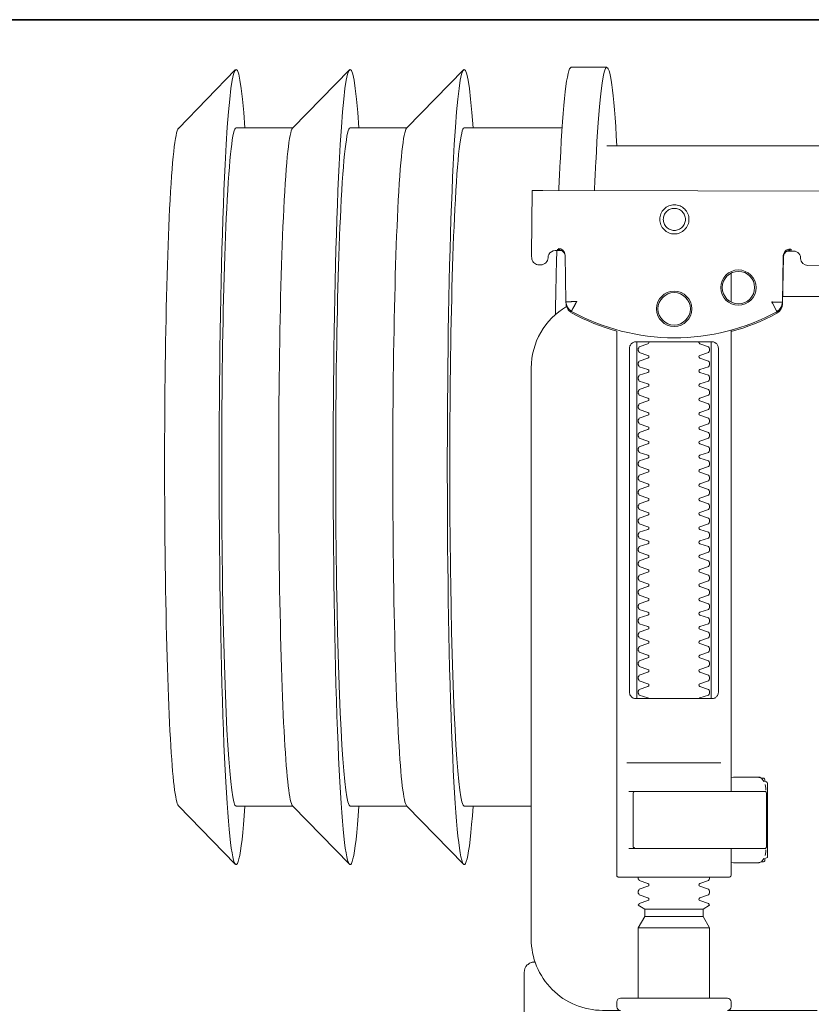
# Model space of a CAD drawing. Header units: millimetres. Extents: x -1893473 to 942156, y -568027 to 942944.
# Tile 147 of 256: x 151245 to 151356, y -496662 to -496524. Entities that reach past the tile are written whole.
import ezdxf
from ezdxf.enums import TextEntityAlignment as Align

# ---------------------------------------------------------------- set-up
doc = ezdxf.new("R2010")
doc.units = ezdxf.units.MM
doc.header["$LTSCALE"] = 0.2
doc.layers.get('0').update_dxf_attribs({"lineweight": 0})
for name, color, linetype, lineweight in [('!! 0_Opis_pom', 9, 'Continuous', 13), ('!! 1_OPIS POM NOWE', 140, 'Continuous', 5), ('!! 2  nowe sciany - remont', 2, 'Continuous', 35), ('P-Opis nadproża', 150, 'Continuous', 9)]:
    doc.layers.add(name, color=color, linetype=linetype, lineweight=lineweight)
doc.layers.add('!!_@ wypos sanit nd', color=7, linetype='Continuous', lineweight=0, plot=False)
doc.styles.add('ARIAL', font='tahoma.ttf')

# ---------------------------------------------------------------- blocks, each defined once
blk = doc.blocks.new('A$C4ebe9e89')
for points in [[(-0.24944, 0.17326), (-0.24147, 0.18145)], [(-0.24136, 0.17331), (-0.23341, 0.17331), (-0.22548, 0.18145)], [(-0.22538, 0.17331), (-0.21743, 0.17331), (-0.2095, 0.18145)], [(-0.18941, 0.18181), (-0.19441, 0.18181)], [(-0.19567, 0.17331), (-0.20939, 0.17331)], [(-0.18941, 0.17081), (-0.04454, 0.17081), (-0.04035, 0.17071), (-0.03616, 0.17042), (-0.032, 0.16993), (-0.02786, 0.16925), (-0.02376, 0.16837), (-0.0197, 0.16731), (-0.0157, 0.16606), (-0.01176, 0.16462), (-0.00789, 0.163), (-0.0041, 0.1612), (-0.0004, 0.15923), (0.0032, 0.15708), (0.00671, 0.15478), (0.0101, 0.1523), (0.01337, 0.14968)], [(-0.19839, 0.16455), (-0.11148, 0.16437)], [(-0.19593, 0.15629), (-0.19608, 0.15629), (-0.19638, 0.15629), (-0.19593, 0.1562), (-0.19577, 0.15614), (-0.19563, 0.15605), (-0.19551, 0.15594), (-0.1954, 0.15581), (-0.19532, 0.15567), (-0.19526, 0.15551), (-0.19523, 0.15535)], [(-0.16479, 0.14865), (-0.16466, 0.1552), (-0.16464, 0.15536), (-0.1646, 0.15551), (-0.16454, 0.15566), (-0.16445, 0.15579), (-0.16435, 0.15591), (-0.16422, 0.15601), (-0.16408, 0.15609), (-0.16394, 0.15614), (-0.16348, 0.15622), (-0.1638, 0.15623), (-0.16395, 0.15623)], [(-0.172, 0.15297), (-0.172, 0.14892)], [(0.16493, 0.14968), (-0.16477, 0.14968)], [(-0.172, 0.14497), (-0.172, 0.08036)], [(-0.1852, 0.14236), (-0.1852, 0.09436)], [(-0.1748, 0.09436), (-0.1748, 0.14236)], [(-0.17342, 0.08436), (-0.18658, 0.08436)], [(-0.172, 0.0823), (-0.17167, 0.08236), (-0.1682, 0.08236), (-0.16809, 0.08236), (-0.16798, 0.08234), (-0.16789, 0.08225), (-0.16779, 0.08224), (-0.16762, 0.08223), (-0.16752, 0.08223), (-0.16741, 0.08221), (-0.1673, 0.08214), (-0.16725, 0.082), (-0.16725, 0.08174), (-0.16711, 0.08172), (-0.16701, 0.08168), (-0.16693, 0.08162), (-0.16687, 0.08148), (-0.16687, 0.07124), (-0.16691, 0.07111), (-0.16701, 0.07103), (-0.16725, 0.07098), (-0.16725, 0.07071), (-0.16728, 0.07061), (-0.16735, 0.07054), (-0.16746, 0.0705), (-0.16762, 0.07049), (-0.16775, 0.07048), (-0.16789, 0.07046), (-0.16797, 0.07039), (-0.16807, 0.07036), (-0.1682, 0.07036), (-0.17167, 0.07036), (-0.172, 0.07041)], [(-0.16829, 0.08235), (-0.16772, 0.08221), (-0.16738, 0.08176)], [(-0.18633, 0.08036), (-0.17526, 0.08036), (-0.17367, 0.08036)], [(-0.16723, 0.08135), (-0.16714, 0.08082), (-0.16713, 0.08055)], [(-0.24944, 0.07835), (-0.24147, 0.07016)], [(-0.24136, 0.07831), (-0.23341, 0.07831), (-0.22548, 0.07016)], [(-0.22538, 0.07831), (-0.21743, 0.07831), (-0.2095, 0.07016)], [(-0.2, 0.07831), (-0.20939, 0.07831)], [(-0.18633, 0.07236), (-0.1855, 0.07236), (-0.18567, 0.07246), (-0.1857, 0.07256)], [(-0.16713, 0.07216), (-0.16714, 0.0719), (-0.16723, 0.07137)], [(-0.16738, 0.07096), (-0.16772, 0.07051), (-0.16829, 0.07036)], [(-0.1841, 0.06388), (-0.1759, 0.06388)], [(-0.1759, 0.06282), (-0.1841, 0.06282)], [(-0.175, 0.06126), (-0.185, 0.06126)], [(-0.20001, 0.05638), (-0.19987, 0.05642), (-0.19976, 0.05645), (-0.19962, 0.05647), (-0.19948, 0.05647)], [(-0.20099, 0.05497), (-0.20099, 0.00998)]]:
    blk.add_lwpolyline(points)
for points in [[(-0.19989, 0.16454), (-0.19995, 0.15554, 0.009369), (-0.19993, 0.15511), (-0.19991, 0.15494), (-0.19986, 0.15477), (-0.19978, 0.15461), (-0.19968, 0.15447), (-0.19955, 0.15435), (-0.1994, 0.15426), (-0.19924, 0.15419), (-0.19907, 0.15415), (-0.19895, 0.15414), (-0.1988, 0.15414)], [(-0.16412, 0.15607), (-0.16324, 0.15607), (-0.16303, 0.15604), (-0.16282, 0.15598), (-0.16264, 0.15587), (-0.16249, 0.15572), (-0.16236, 0.15555), (-0.16228, 0.15535), (-0.16224, 0.15515, 0.002299), (-0.16224, 0.15503, 0.40455), (-0.16124, 0.15406), (-0.11145, 0.15396)], [(-0.19576, 0.15613), (-0.19665, 0.15613, 0.282591), (-0.19753, 0.15558), (-0.19757, 0.15549), (-0.19761, 0.15538), (-0.19763, 0.15529), (-0.19764, 0.15514, -0.415352), (-0.19864, 0.15414)], [(-0.19623, 0.15644), (-0.19587, 0.15638), (-0.19555, 0.15617), (-0.19533, 0.15585), (-0.19523, 0.1555), (-0.19513, 0.14894), (-0.19513, 0.14888, 0.265347), (-0.19435, 0.14762, 0.125711), (-0.17997, 0.14391, 0.125711), (-0.16558, 0.14756, 0.26954), (-0.16479, 0.14885), (-0.16467, 0.1554), (-0.16464, 0.15562), (-0.16456, 0.15583), (-0.16444, 0.15601), (-0.16428, 0.15617), (-0.16409, 0.15628), (-0.16388, 0.15635), (-0.16368, 0.15638)], [(-0.15993, 0.04968), (-0.17248, 0.04968, 0.405519), (-0.172, 0.05018), (-0.172, 0.05088, 0.414214), (-0.1725, 0.05138), (-0.1875, 0.05138, 0.414214), (-0.188, 0.05088), (-0.188, 0.05018, 0.405519), (-0.18751, 0.04968), (-0.19, 0.04968, -0.414214), (-0.2, 0.05968), (-0.2, 0.13968, -0.266001), (-0.19506, 0.1483)], [(-0.19512, 0.14869), (-0.19511, 0.1485), (-0.19509, 0.1484), (-0.19506, 0.1483), (-0.19503, 0.1482), (-0.19498, 0.1481), (-0.19493, 0.148), (-0.19488, 0.14791), (-0.19482, 0.14782), (-0.19475, 0.14774), (-0.19467, 0.14766), (-0.1946, 0.14759), (-0.19451, 0.14753), (-0.19443, 0.14747), (-0.19434, 0.14742), (-0.19358, 0.14701), (-0.19281, 0.14663), (-0.19203, 0.14628), (-0.19124, 0.14594), (-0.19044, 0.14563), (-0.18964, 0.14534), (-0.18882, 0.14507), (-0.188, 0.14483), (-0.188, 0.06856, 0.414214), (-0.1878, 0.06836), (-0.17545, 0.06836), (-0.1722, 0.06836, 0.414214), (-0.172, 0.06856), (-0.172, 0.07236)], [(-0.172, 0.14478), (-0.17117, 0.14502), (-0.17034, 0.14528), (-0.16952, 0.14557), (-0.16871, 0.14588), (-0.16791, 0.14622), (-0.16712, 0.14657), (-0.16635, 0.14695), (-0.16558, 0.14736), (-0.16557, 0.14736, 0.269546), (-0.16479, 0.14865)], [(-0.18353, 0.09336, 0.182836), (-0.18364, 0.09345), (-0.18485, 0.09386, 0.050055), (-0.185, 0.09412), (-0.185, 0.0944, 0.050055), (-0.18485, 0.09466), (-0.18364, 0.09507, 0.719897), (-0.18364, 0.09545), (-0.18485, 0.09586, 0.050055), (-0.185, 0.09612), (-0.185, 0.0964, 0.050055), (-0.18485, 0.09666), (-0.18364, 0.09707, 0.719897), (-0.18364, 0.09745), (-0.18485, 0.09786, 0.050055), (-0.185, 0.09812), (-0.185, 0.0984, 0.050055), (-0.18485, 0.09866), (-0.18364, 0.09907, 0.719897), (-0.18364, 0.09945), (-0.18485, 0.09986, 0.050055), (-0.185, 0.10012), (-0.185, 0.1004, 0.050055), (-0.18485, 0.10066), (-0.18364, 0.10107, 0.719897), (-0.18364, 0.10145), (-0.18485, 0.10186, 0.050055), (-0.185, 0.10212), (-0.185, 0.1024, 0.050055), (-0.18485, 0.10266), (-0.18364, 0.10307, 0.719897), (-0.18364, 0.10345), (-0.18485, 0.10386, 0.050055), (-0.185, 0.10412), (-0.185, 0.1044, 0.050055), (-0.18485, 0.10466), (-0.18364, 0.10507, 0.719897), (-0.18364, 0.10545), (-0.18485, 0.10586, 0.050055), (-0.185, 0.10612), (-0.185, 0.1064, 0.050055), (-0.18485, 0.10666), (-0.18364, 0.10707, 0.719897), (-0.18364, 0.10745), (-0.18485, 0.10786, 0.050055), (-0.185, 0.10812), (-0.185, 0.1084, 0.050055), (-0.18485, 0.10866), (-0.18364, 0.10907, 0.719897), (-0.18364, 0.10945), (-0.18485, 0.10986, 0.050055), (-0.185, 0.11012), (-0.185, 0.1104, 0.050055), (-0.18485, 0.11066), (-0.18364, 0.11107, 0.719897), (-0.18364, 0.11145), (-0.18485, 0.11186, 0.050055), (-0.185, 0.11212), (-0.185, 0.1124, 0.050055), (-0.18485, 0.11266), (-0.18364, 0.11307, 0.719897), (-0.18364, 0.11345), (-0.18485, 0.11386, 0.050055), (-0.185, 0.11412), (-0.185, 0.1144, 0.050055), (-0.18485, 0.11466), (-0.18364, 0.11507, 0.719897), (-0.18364, 0.11545), (-0.18485, 0.11586, 0.050055), (-0.185, 0.11612), (-0.185, 0.1164, 0.050055), (-0.18485, 0.11666), (-0.18364, 0.11707, 0.719897), (-0.18364, 0.11745), (-0.18485, 0.11786, 0.050055), (-0.185, 0.11812), (-0.185, 0.1184, 0.050055), (-0.18485, 0.11866), (-0.18364, 0.11907, 0.719897), (-0.18364, 0.11945), (-0.18485, 0.11986, 0.050055), (-0.185, 0.12012), (-0.185, 0.1204, 0.050055), (-0.18485, 0.12066), (-0.18364, 0.12107, 0.719897), (-0.18364, 0.12145), (-0.18485, 0.12186, 0.050055), (-0.185, 0.12212), (-0.185, 0.1224, 0.050055), (-0.18485, 0.12266), (-0.18364, 0.12307, 0.719897), (-0.18364, 0.12345), (-0.18485, 0.12386, 0.050055), (-0.185, 0.12412), (-0.185, 0.1244, 0.050055), (-0.18485, 0.12466), (-0.18364, 0.12507, 0.719897), (-0.18364, 0.12545), (-0.18485, 0.12586, 0.050055), (-0.185, 0.12612), (-0.185, 0.1264, 0.050055), (-0.18485, 0.12666), (-0.18364, 0.12707, 0.719897), (-0.18364, 0.12745), (-0.18485, 0.12786, 0.050055), (-0.185, 0.12812), (-0.185, 0.1284, 0.050055), (-0.18485, 0.12866), (-0.18364, 0.12907, 0.719897), (-0.18364, 0.12945), (-0.18485, 0.12986, 0.050055), (-0.185, 0.13012), (-0.185, 0.1304, 0.050055), (-0.18485, 0.13066), (-0.18364, 0.13107, 0.719897), (-0.18364, 0.13145), (-0.18485, 0.13186, 0.050055), (-0.185, 0.13212), (-0.185, 0.1324, 0.050055), (-0.18485, 0.13266), (-0.18364, 0.13307, 0.719897), (-0.18364, 0.13345), (-0.18485, 0.13386, 0.050055), (-0.185, 0.13412), (-0.185, 0.1344, 0.050055), (-0.18485, 0.13466), (-0.18364, 0.13507, 0.719897), (-0.18364, 0.13545), (-0.18485, 0.13586, 0.050055), (-0.185, 0.13612), (-0.185, 0.1364, 0.050055), (-0.18485, 0.13666), (-0.18364, 0.13707, 0.719897), (-0.18364, 0.13745), (-0.18485, 0.13786, 0.050055), (-0.185, 0.13812), (-0.185, 0.1384, 0.050055), (-0.18485, 0.13866), (-0.18364, 0.13907, 0.719897), (-0.18364, 0.13945), (-0.18485, 0.13986, 0.050055), (-0.185, 0.14012), (-0.185, 0.1404, 0.050055), (-0.18485, 0.14066), (-0.18364, 0.14107, 0.719897), (-0.18364, 0.14145), (-0.18485, 0.14186, 0.050055), (-0.185, 0.14212), (-0.185, 0.1424, 0.050055), (-0.18485, 0.14266), (-0.18364, 0.14307, 0.474594), (-0.18353, 0.14336)], [(-0.17647, 0.14336, 0.474594), (-0.17636, 0.14307), (-0.17514, 0.14266, 0.050055), (-0.175, 0.1424), (-0.175, 0.14212, 0.050055), (-0.17514, 0.14186), (-0.17636, 0.14145, 0.719897), (-0.17636, 0.14107), (-0.17514, 0.14066, 0.050055), (-0.175, 0.1404), (-0.175, 0.14012, 0.050055), (-0.17514, 0.13986), (-0.17636, 0.13945, 0.719897), (-0.17636, 0.13907), (-0.17514, 0.13866, 0.050055), (-0.175, 0.1384), (-0.175, 0.13812, 0.050055), (-0.17514, 0.13786), (-0.17636, 0.13745, 0.719897), (-0.17636, 0.13707), (-0.17514, 0.13666, 0.050055), (-0.175, 0.1364), (-0.175, 0.13612, 0.050055), (-0.17514, 0.13586), (-0.17636, 0.13545, 0.719897), (-0.17636, 0.13507), (-0.17514, 0.13466, 0.050055), (-0.175, 0.1344), (-0.175, 0.13412, 0.050055), (-0.17514, 0.13386), (-0.17636, 0.13345, 0.719897), (-0.17636, 0.13307), (-0.17514, 0.13266, 0.050055), (-0.175, 0.1324), (-0.175, 0.13212, 0.050055), (-0.17514, 0.13186), (-0.17636, 0.13145, 0.719897), (-0.17636, 0.13107), (-0.17514, 0.13066, 0.050055), (-0.175, 0.1304), (-0.175, 0.13012, 0.050055), (-0.17514, 0.12986), (-0.17636, 0.12945, 0.719897), (-0.17636, 0.12907), (-0.17514, 0.12866, 0.050055), (-0.175, 0.1284), (-0.175, 0.12812, 0.050055), (-0.17514, 0.12786), (-0.17636, 0.12745, 0.719897), (-0.17636, 0.12707), (-0.17514, 0.12666, 0.050055), (-0.175, 0.1264), (-0.175, 0.12612, 0.050055), (-0.17514, 0.12586), (-0.17636, 0.12545, 0.719897), (-0.17636, 0.12507), (-0.17514, 0.12466, 0.050055), (-0.175, 0.1244), (-0.175, 0.12412, 0.050055), (-0.17514, 0.12386), (-0.17636, 0.12345, 0.719897), (-0.17636, 0.12307), (-0.17514, 0.12266, 0.050055), (-0.175, 0.1224), (-0.175, 0.12212, 0.050055), (-0.17514, 0.12186), (-0.17636, 0.12145, 0.719897), (-0.17636, 0.12107), (-0.17514, 0.12066, 0.050055), (-0.175, 0.1204), (-0.175, 0.12012, 0.050055), (-0.17514, 0.11986), (-0.17636, 0.11945, 0.719897), (-0.17636, 0.11907), (-0.17514, 0.11866, 0.050055), (-0.175, 0.1184), (-0.175, 0.11812, 0.050055), (-0.17514, 0.11786), (-0.17636, 0.11745, 0.719897), (-0.17636, 0.11707), (-0.17514, 0.11666, 0.050055), (-0.175, 0.1164), (-0.175, 0.11612, 0.050055), (-0.17514, 0.11586), (-0.17636, 0.11545, 0.719897), (-0.17636, 0.11507), (-0.17514, 0.11466, 0.050055), (-0.175, 0.1144), (-0.175, 0.11412, 0.050055), (-0.17514, 0.11386), (-0.17636, 0.11345, 0.719897), (-0.17636, 0.11307), (-0.17514, 0.11266, 0.050055), (-0.175, 0.1124), (-0.175, 0.11212, 0.050055), (-0.17514, 0.11186), (-0.17636, 0.11145, 0.719897), (-0.17636, 0.11107), (-0.17514, 0.11066, 0.050055), (-0.175, 0.1104), (-0.175, 0.11012, 0.050055), (-0.17514, 0.10986), (-0.17636, 0.10945, 0.719897), (-0.17636, 0.10907), (-0.17514, 0.10866, 0.050055), (-0.175, 0.1084), (-0.175, 0.10812, 0.050055), (-0.17514, 0.10786), (-0.17636, 0.10745, 0.719897), (-0.17636, 0.10707), (-0.17514, 0.10666, 0.050055), (-0.175, 0.1064), (-0.175, 0.10612, 0.050055), (-0.17514, 0.10586), (-0.17636, 0.10545, 0.719897), (-0.17636, 0.10507), (-0.17514, 0.10466, 0.050055), (-0.175, 0.1044), (-0.175, 0.10412, 0.050055), (-0.17514, 0.10386), (-0.17636, 0.10345, 0.719897), (-0.17636, 0.10307), (-0.17514, 0.10266, 0.050055), (-0.175, 0.1024), (-0.175, 0.10212, 0.050055), (-0.17514, 0.10186), (-0.17636, 0.10145, 0.719897), (-0.17636, 0.10107), (-0.17514, 0.10066, 0.050055), (-0.175, 0.1004), (-0.175, 0.10012, 0.050055), (-0.17514, 0.09986), (-0.17636, 0.09945, 0.719897), (-0.17636, 0.09907), (-0.17514, 0.09866, 0.050055), (-0.175, 0.0984), (-0.175, 0.09812, 0.050055), (-0.17514, 0.09786), (-0.17636, 0.09745, 0.719897), (-0.17636, 0.09707), (-0.17514, 0.09666, 0.050055), (-0.175, 0.0964), (-0.175, 0.09612, 0.050055), (-0.17514, 0.09586), (-0.17636, 0.09545, 0.719897), (-0.17636, 0.09507), (-0.17514, 0.09466, 0.050055), (-0.175, 0.0944), (-0.175, 0.09412, 0.050055), (-0.17514, 0.09386), (-0.17636, 0.09345, 0.182836), (-0.17647, 0.09336)], [(-0.1857, 0.08016), (-0.1857, 0.07256), (-0.1857, 0.08016), (-0.18567, 0.08026), (-0.18559, 0.08034), (-0.17695, 0.08036), (-0.16725, 0.08036, -0.414214), (-0.16705, 0.08016), (-0.16705, 0.07256, -0.414214), (-0.16725, 0.07236), (-0.18543, 0.07236), (-0.18553, 0.0724), (-0.18559, 0.07256)], [(-0.185, 0.06836), (-0.185, 0.06812, -0.050055), (-0.18485, 0.06786), (-0.18364, 0.06745, -0.719897), (-0.18364, 0.06707), (-0.18485, 0.06666, -0.050055), (-0.185, 0.0664), (-0.185, 0.06612, -0.050055), (-0.18485, 0.06586), (-0.18364, 0.06545, -0.719897), (-0.18364, 0.06507), (-0.18485, 0.06466, -0.050055), (-0.185, 0.0644), (-0.1841, 0.06388), (-0.1841, 0.06282), (-0.185, 0.06126), (-0.185, 0.05138)], [(-0.175, 0.06836), (-0.175, 0.06812, 0.050055), (-0.17514, 0.06786), (-0.17636, 0.06745, 0.719897), (-0.17636, 0.06707), (-0.17514, 0.06666, 0.050055), (-0.175, 0.0664), (-0.175, 0.06612, 0.050055), (-0.17514, 0.06586), (-0.17636, 0.06545, 0.719897), (-0.17636, 0.06507), (-0.17514, 0.06466, 0.050055), (-0.175, 0.0644), (-0.1759, 0.06388), (-0.1759, 0.06282), (-0.175, 0.06126), (-0.175, 0.05138)], [(-0.20011, 0.05634, 0.091301), (-0.20055, 0.05604, 0.198909), (-0.20099, 0.05497)], [(-0.19944, 0.0564, 0.170835), (-0.20011, 0.05634)]]:
    blk.add_lwpolyline(points, format="xyb")
for points in [[(-0.17994, 0.16256), (-0.17974, 0.16255), (-0.17954, 0.16252), (-0.17934, 0.16247), (-0.17915, 0.1624), (-0.17897, 0.16231), (-0.1788, 0.16221), (-0.17864, 0.16209), (-0.17849, 0.16196), (-0.17836, 0.16181), (-0.17824, 0.16165), (-0.17813, 0.16147), (-0.17805, 0.16129), (-0.17798, 0.1611), (-0.17793, 0.16091), (-0.1779, 0.16071), (-0.17789, 0.16051), (-0.1779, 0.16031), (-0.17793, 0.16011), (-0.17798, 0.15991), (-0.17805, 0.15972), (-0.17814, 0.15954), (-0.17824, 0.15937), (-0.17836, 0.15921), (-0.1785, 0.15906), (-0.17865, 0.15893), (-0.17881, 0.15881), (-0.17898, 0.1587), (-0.17916, 0.15862), (-0.17935, 0.15855), (-0.17955, 0.1585), (-0.17975, 0.15847), (-0.17995, 0.15846), (-0.18015, 0.15847), (-0.18035, 0.1585), (-0.18054, 0.15855), (-0.18073, 0.15862), (-0.18091, 0.15871), (-0.18108, 0.15881), (-0.18124, 0.15893), (-0.18139, 0.15907), (-0.18153, 0.15922), (-0.18165, 0.15938), (-0.18175, 0.15955), (-0.18184, 0.15973), (-0.1819, 0.15992), (-0.18195, 0.16012), (-0.18198, 0.16031), (-0.18199, 0.16052), (-0.18198, 0.16072), (-0.18195, 0.16091), (-0.1819, 0.16111), (-0.18183, 0.1613), (-0.18175, 0.16148), (-0.18164, 0.16165), (-0.18152, 0.16181), (-0.18139, 0.16196), (-0.18124, 0.1621), (-0.18108, 0.16222), (-0.1809, 0.16232), (-0.18072, 0.1624), (-0.18053, 0.16247), (-0.18034, 0.16252), (-0.18014, 0.16255)], [(-0.17994, 0.16205), (-0.17979, 0.16205), (-0.17964, 0.16202), (-0.17949, 0.16199), (-0.17935, 0.16194), (-0.17921, 0.16187), (-0.17908, 0.16179), (-0.17896, 0.1617), (-0.17884, 0.1616), (-0.17874, 0.16149), (-0.17865, 0.16136), (-0.17857, 0.16123), (-0.17851, 0.1611), (-0.17846, 0.16095), (-0.17842, 0.1608), (-0.1784, 0.16065), (-0.17839, 0.1605), (-0.1784, 0.16035), (-0.17842, 0.1602), (-0.17846, 0.16005), (-0.17851, 0.15991), (-0.17858, 0.15977), (-0.17866, 0.15964), (-0.17875, 0.15952), (-0.17885, 0.15941), (-0.17896, 0.1593), (-0.17908, 0.15921), (-0.17921, 0.15914), (-0.17935, 0.15907), (-0.1795, 0.15902), (-0.17964, 0.15898), (-0.17979, 0.15896), (-0.17995, 0.15895), (-0.1801, 0.15896), (-0.18025, 0.15899), (-0.18039, 0.15902), (-0.18054, 0.15907), (-0.18067, 0.15914), (-0.18081, 0.15922), (-0.18093, 0.15931), (-0.18104, 0.15941), (-0.18114, 0.15952), (-0.18123, 0.15965), (-0.18131, 0.15978), (-0.18138, 0.15991), (-0.18143, 0.16006), (-0.18146, 0.16021), (-0.18148, 0.16036), (-0.18149, 0.16051), (-0.18148, 0.16066), (-0.18146, 0.16081), (-0.18142, 0.16096), (-0.18137, 0.1611), (-0.18131, 0.16124), (-0.18123, 0.16137), (-0.18114, 0.16149), (-0.18104, 0.1616), (-0.18092, 0.1617), (-0.1808, 0.1618), (-0.18067, 0.16187), (-0.18053, 0.16194), (-0.18039, 0.16199), (-0.18024, 0.16203), (-0.18009, 0.16205)], [(-0.17471, 0.14336), (-0.17462, 0.14336), (-0.17454, 0.14335), (-0.17445, 0.14333), (-0.17436, 0.14331), (-0.17428, 0.14327), (-0.1742, 0.14323), (-0.17413, 0.14318), (-0.17406, 0.14313), (-0.174, 0.14306), (-0.17394, 0.14299), (-0.17389, 0.1429), (-0.17384, 0.1428), (-0.1738, 0.1427), (-0.17378, 0.14259), (-0.17376, 0.14247), (-0.17375, 0.14236), (-0.17375, 0.09436), (-0.17376, 0.09424), (-0.17378, 0.09413), (-0.1738, 0.09402), (-0.17384, 0.09391), (-0.17389, 0.09382), (-0.17394, 0.09373), (-0.174, 0.09366), (-0.17406, 0.09359), (-0.17413, 0.09353), (-0.1742, 0.09349), (-0.17428, 0.09344), (-0.17436, 0.09341), (-0.17445, 0.09339), (-0.17454, 0.09337), (-0.17462, 0.09336), (-0.17471, 0.09336), (-0.18529, 0.09336), (-0.18538, 0.09336), (-0.18546, 0.09337), (-0.18555, 0.09339), (-0.18564, 0.09341), (-0.18572, 0.09344), (-0.1858, 0.09349), (-0.18587, 0.09353), (-0.18594, 0.09359), (-0.186, 0.09366), (-0.18606, 0.09373), (-0.18611, 0.09382), (-0.18616, 0.09391), (-0.1862, 0.09402), (-0.18622, 0.09413), (-0.18624, 0.09424), (-0.18624, 0.09436), (-0.18624, 0.14236), (-0.18624, 0.14247), (-0.18622, 0.14259), (-0.1862, 0.1427), (-0.18616, 0.1428), (-0.18611, 0.1429), (-0.18606, 0.14299), (-0.186, 0.14306), (-0.18594, 0.14313), (-0.18587, 0.14318), (-0.1858, 0.14323), (-0.18572, 0.14327), (-0.18564, 0.14331), (-0.18555, 0.14333), (-0.18546, 0.14335), (-0.18538, 0.14336), (-0.18529, 0.14336)]]:
    blk.add_lwpolyline(points, close=True)
for points in [[(-0.19435, 0.14766), (-0.19435, 0.14766), (-0.19435, 0.14766), (-0.19435, 0.14766), (-0.19435, 0.14766), (-0.19435, 0.14766), (-0.19434, 0.14766), (-0.19434, 0.14766), (-0.19434, 0.14766), (-0.19434, 0.14766), (-0.19434, 0.14766), (-0.19435, 0.14766), (-0.19435, 0.14766), (-0.19435, 0.14766), (-0.19435, 0.14766), (-0.19435, 0.14766), (-0.19435, 0.14766), (-0.19435, 0.14766), (-0.19435, 0.14766), (-0.19435, 0.14767), (-0.19435, 0.14767), (-0.19435, 0.14767), (-0.19435, 0.14767), (-0.19435, 0.14767), (-0.19435, 0.14767), (-0.19435, 0.14768), (-0.19434, 0.14768), (-0.19434, 0.14768), (-0.19434, 0.14769), (-0.19434, 0.14769), (-0.19433, 0.1477), (-0.19433, 0.1477), (-0.19433, 0.14771), (-0.19433, 0.14771), (-0.19433, 0.14772), (-0.19432, 0.14772), (-0.19432, 0.14773), (-0.19432, 0.14773), (-0.19431, 0.14774), (-0.19431, 0.14774), (-0.19431, 0.14775), (-0.1943, 0.14776), (-0.1943, 0.14776), (-0.1943, 0.14777), (-0.19429, 0.14778), (-0.19429, 0.14779), (-0.19428, 0.14779), (-0.19428, 0.1478), (-0.19428, 0.14781), (-0.19427, 0.14782), (-0.19427, 0.14783), (-0.19426, 0.14784), (-0.19426, 0.14784), (-0.19425, 0.14785), (-0.19425, 0.14786), (-0.19424, 0.14787), (-0.19424, 0.14788), (-0.19423, 0.14789), (-0.19423, 0.1479), (-0.19422, 0.14791), (-0.19421, 0.14792), (-0.19421, 0.14793), (-0.1942, 0.14794), (-0.1942, 0.14796), (-0.19419, 0.14797), (-0.19418, 0.14798), (-0.19418, 0.14799), (-0.19417, 0.148), (-0.19416, 0.14801), (-0.19416, 0.14803), (-0.19415, 0.14804), (-0.19414, 0.14806), (-0.19412, 0.14809), (-0.19411, 0.14812), (-0.19409, 0.14814), (-0.19408, 0.14817), (-0.19406, 0.1482), (-0.19405, 0.14823), (-0.19395, 0.14841), (-0.19393, 0.14844), (-0.19389, 0.14851), (-0.19388, 0.14854), (-0.19386, 0.14858), (-0.19384, 0.14861), (-0.19382, 0.14864), (-0.1938, 0.14868), (-0.19378, 0.14871), (-0.19376, 0.14875), (-0.19375, 0.14877), (-0.19375, 0.14878), (-0.19374, 0.14878), (-0.19373, 0.1488), (-0.19373, 0.14881), (-0.19372, 0.14882), (-0.19372, 0.14883), (-0.19371, 0.14884), (-0.19371, 0.14885), (-0.1937, 0.14885), (-0.1937, 0.14886), (-0.1937, 0.14886), (-0.1937, 0.14886), (-0.1937, 0.14887), (-0.1937, 0.14887), (-0.19369, 0.14888), (-0.19369, 0.14889), (-0.19369, 0.14889), (-0.19368, 0.1489), (-0.19368, 0.1489), (-0.19368, 0.1489), (-0.19368, 0.14891), (-0.19367, 0.14891), (-0.19367, 0.14892), (-0.19366, 0.14892), (-0.19366, 0.14892), (-0.19365, 0.14893), (-0.19365, 0.14893), (-0.19364, 0.14894), (-0.19364, 0.14894), (-0.19364, 0.14894), (-0.19363, 0.14895), (-0.19363, 0.14895), (-0.19363, 0.14896), (-0.19363, 0.14896), (-0.19363, 0.14896), (-0.19363, 0.14897), (-0.19363, 0.14897), (-0.19363, 0.14898), (-0.19363, 0.14898), (-0.19363, 0.14899), (-0.19363, 0.14899), (-0.19364, 0.14899), (-0.19364, 0.149), (-0.19364, 0.149), (-0.19364, 0.149), (-0.19365, 0.149), (-0.19365, 0.149), (-0.19365, 0.149), (-0.19365, 0.149), (-0.19365, 0.149), (-0.19365, 0.149), (-0.19366, 0.149), (-0.19366, 0.149), (-0.19366, 0.149), (-0.19366, 0.149), (-0.19366, 0.149), (-0.19367, 0.149), (-0.19367, 0.149), (-0.19367, 0.149), (-0.19367, 0.149), (-0.19368, 0.149), (-0.19368, 0.149), (-0.19368, 0.149), (-0.19369, 0.149), (-0.19369, 0.14899), (-0.1937, 0.14899), (-0.1937, 0.14899), (-0.1937, 0.14899), (-0.19371, 0.14899), (-0.19371, 0.14899), (-0.19371, 0.14899), (-0.19372, 0.14898), (-0.19372, 0.14898), (-0.19373, 0.14898), (-0.19373, 0.14898), (-0.19373, 0.14898), (-0.19374, 0.14898), (-0.19374, 0.14898), (-0.19375, 0.14898), (-0.19375, 0.14899), (-0.19376, 0.14899), (-0.19376, 0.14899), (-0.19376, 0.14899), (-0.19377, 0.14899), (-0.19377, 0.14899), (-0.19377, 0.14899), (-0.19378, 0.14899), (-0.19378, 0.14899), (-0.19378, 0.14899), (-0.19378, 0.14899), (-0.19378, 0.14899), (-0.19379, 0.14899), (-0.19379, 0.14899), (-0.19379, 0.14899), (-0.1938, 0.14899), (-0.1938, 0.14899), (-0.19381, 0.14899), (-0.19381, 0.14899), (-0.19382, 0.14899), (-0.19382, 0.14899), (-0.19383, 0.14899), (-0.19384, 0.14899), (-0.19385, 0.14899), (-0.19385, 0.14899), (-0.19386, 0.14899), (-0.19387, 0.14899), (-0.19388, 0.14899), (-0.19388, 0.14899), (-0.19389, 0.14898), (-0.1939, 0.14898), (-0.19391, 0.14898), (-0.19392, 0.14898), (-0.19397, 0.14898), (-0.19398, 0.14898), (-0.19399, 0.14898), (-0.194, 0.14898), (-0.19401, 0.14898), (-0.19402, 0.14898), (-0.19403, 0.14898), (-0.19404, 0.14898), (-0.19406, 0.14898), (-0.19407, 0.14898), (-0.19408, 0.14898), (-0.19409, 0.14898), (-0.1941, 0.14898), (-0.19411, 0.14898), (-0.19416, 0.14898), (-0.19419, 0.14898), (-0.19421, 0.14898), (-0.19424, 0.14898), (-0.19426, 0.14898), (-0.19428, 0.14898), (-0.19431, 0.14898), (-0.19433, 0.14898), (-0.19435, 0.14898), (-0.19438, 0.14897), (-0.19455, 0.14897), (-0.19457, 0.14897), (-0.19459, 0.14897), (-0.19461, 0.14897), (-0.19463, 0.14897), (-0.19464, 0.14897), (-0.19465, 0.14897), (-0.19466, 0.14897), (-0.19467, 0.14897), (-0.19468, 0.14897), (-0.19469, 0.14897), (-0.1947, 0.14897), (-0.19471, 0.14897), (-0.19472, 0.14897), (-0.19473, 0.14897), (-0.19473, 0.14897), (-0.19474, 0.14897), (-0.19475, 0.14897), (-0.19476, 0.14897), (-0.19477, 0.14897), (-0.19478, 0.14897), (-0.19479, 0.14897), (-0.19479, 0.14897), (-0.1948, 0.14897), (-0.19481, 0.14897), (-0.19482, 0.14896), (-0.19483, 0.14896), (-0.19483, 0.14896), (-0.19484, 0.14896), (-0.19485, 0.14896), (-0.19486, 0.14896), (-0.19486, 0.14896), (-0.19487, 0.14896), (-0.19488, 0.14896), (-0.19489, 0.14896), (-0.19489, 0.14896), (-0.1949, 0.14896), (-0.19491, 0.14896), (-0.19491, 0.14896), (-0.19492, 0.14896), (-0.19493, 0.14896), (-0.19493, 0.14896), (-0.19494, 0.14896), (-0.19495, 0.14896), (-0.19495, 0.14896), (-0.19496, 0.14896), (-0.19497, 0.14896), (-0.19498, 0.14896), (-0.19499, 0.14896), (-0.19499, 0.14896), (-0.195, 0.14896), (-0.19501, 0.14896), (-0.19501, 0.14896), (-0.19502, 0.14896), (-0.19502, 0.14896), (-0.19503, 0.14896), (-0.19503, 0.14896), (-0.19504, 0.14896), (-0.19504, 0.14896), (-0.19504, 0.14896), (-0.19505, 0.14896), (-0.19505, 0.14896), (-0.19506, 0.14896), (-0.19506, 0.14896), (-0.19506, 0.14896), (-0.19507, 0.14896), (-0.19507, 0.14896), (-0.19508, 0.14896), (-0.19508, 0.14896), (-0.19508, 0.14896), (-0.19509, 0.14896), (-0.19509, 0.14896), (-0.19509, 0.14896), (-0.1951, 0.14896), (-0.1951, 0.14896), (-0.1951, 0.14896), (-0.1951, 0.14896), (-0.19511, 0.14896), (-0.19511, 0.14896), (-0.19511, 0.14896), (-0.19511, 0.14896), (-0.19511, 0.14896), (-0.19512, 0.14896), (-0.19512, 0.14896), (-0.19512, 0.14896), (-0.19512, 0.14896), (-0.19512, 0.14896), (-0.19512, 0.14896), (-0.19512, 0.14895), (-0.19513, 0.14895), (-0.19513, 0.14895), (-0.19513, 0.14895), (-0.19513, 0.14895), (-0.19513, 0.14895), (-0.19513, 0.14895), (-0.19513, 0.14895), (-0.19513, 0.14895), (-0.19513, 0.14895), (-0.19513, 0.14895), (-0.19513, 0.14895), (-0.19513, 0.14895), (-0.19513, 0.14895), (-0.19513, 0.14895), (-0.19513, 0.14896), (-0.19513, 0.14896), (-0.19513, 0.14896), (-0.19513, 0.14896), (-0.19513, 0.14896), (-0.19513, 0.14896), (-0.19513, 0.14896), (-0.19513, 0.14896), (-0.19513, 0.14896), (-0.19513, 0.14896), (-0.19513, 0.14896), (-0.19513, 0.14896), (-0.19513, 0.14896), (-0.19513, 0.14896), (-0.19513, 0.14896), (-0.19513, 0.14895), (-0.19513, 0.14895, 0.269547)], [(-0.1648, 0.14889), (-0.16481, 0.14889), (-0.16484, 0.1489), (-0.16497, 0.1489), (-0.16603, 0.14893), (-0.16612, 0.14893), (-0.16616, 0.14893), (-0.1662, 0.14893), (-0.16623, 0.14894), (-0.16627, 0.14895), (-0.1663, 0.14893), (-0.1663, 0.1489), (-0.16627, 0.14888), (-0.16625, 0.14885), (-0.16623, 0.14881), (-0.16621, 0.14878), (-0.16619, 0.14875), (-0.16561, 0.14767), (-0.16559, 0.14763), (-0.16558, 0.1476, 0.269546)]]:
    blk.add_lwpolyline(points, format="xyb", close=True)
for centre, radius in [((-0.17096, 0.15095), 0.00247), ((-0.17096, 0.15095), 0.00227), ((-0.17997, 0.14797), 0.00247), ((-0.17997, 0.14797), 0.00227)]:
    blk.add_circle(centre, radius)
for centre, major_axis, ratio, start_param, end_param in [((-0.18941, 0.12581), (0, 0.056), 0.04256, 5.645661, 6.988802), ((-0.24136, 0.12581), (0, 0.0557), 0.04256, 5.733752, 6.988802), ((-0.22538, 0.12581), (0, 0.0557), 0.04256, 5.733752, 6.988802), ((-0.20939, 0.12581), (0, 0.0557), 0.04256, 5.733752, 6.988802), ((-0.19441, 0.12581), (0, 0.056), 0.04256, 0, 0.705617), ((-0.24936, 0.12581), (0, 0.0475), 0.04256, 0.043665, 0.705617), ((-0.24136, 0.12581), (0, 0.0475), 0.04256, 0, 0.705617), ((-0.23337, 0.12581), (0, 0.0475), 0.04256, 0.043665, 0.705617), ((-0.22538, 0.12581), (0, 0.0475), 0.04256, 0, 0.705617), ((-0.21738, 0.12581), (0, 0.0475), 0.04256, 0.043665, 0.705617), ((-0.20939, 0.12581), (0, 0.0475), 0.04256, 0, 0.705617), ((-0.19441, 0.12581), (0, 0.056), 0.04256, 0.705617, 0.806963), ((-0.18941, 0.12581), (0, 0.056), 0.04256, 0.705617, 0.807212), ((-0.24136, 0.12581), (0, 0.0557), 0.04256, 0.705617, 3.691026), ((-0.22538, 0.12581), (0, 0.0557), 0.04256, 0.705617, 3.691026), ((-0.20939, 0.12581), (0, 0.0557), 0.04256, 0.705617, 3.691026), ((-0.19839, 0.16453), (-0.0015, 0), 0.008726, 4.712674, 6.283151), ((-0.24936, 0.12581), (0, 0.0475), 0.04256, 0.705617, 3.097928), ((-0.24136, 0.12581), (0, 0.0475), 0.04256, 0.705617, 3.141593), ((-0.23337, 0.12581), (0, 0.0475), 0.04256, 0.705617, 3.097928), ((-0.22538, 0.12581), (0, 0.0475), 0.04256, 0.705617, 3.141593), ((-0.21738, 0.12581), (0, 0.0475), 0.04256, 0.705617, 3.097928), ((-0.20939, 0.12581), (0, 0.0475), 0.04256, 0.705617, 3.141593), ((-0.19663, 0.15713), (-0.000002, -0.001), 0.000289, 6.274459, 6.283185), ((-0.19441, 0.12581), (0, 0.056), 0.04256, 0.998527, 1.179108), ((-0.16324, 0.15707), (-0.000002, -0.001), 0.000289, 6.274459, 6.283185), ((-0.19879, 0.15514), (-0.000011, -0.001), 0.706875, 0, 0.012337), ((-0.19844, 0.15414), (-0.000501, 0.000001), 0.008726, 0.786107, 1.14947), ((-0.19864, 0.15514), (-0.000006, -0.001), 0.408573, 0, 0.00956), ((-0.19463, 0.14876), (-0.0005, -0.000008), 0.017454, 0, 0.000137), ((-0.16529, 0.14886), (0.0005, -0.00001), 0.000006, 6.282744, 6.283185), ((-0.1852, 0.14236), (0, 0.001), 0.000289, 4.712389, 6.283185), ((-0.1748, 0.14236), (0, -0.001), 0.000289, 1.570796, 3.141593), ((-0.1852, 0.09436), (0, -0.001), 0.000289, 0, 1.570796), ((-0.1748, 0.09436), (0, -0.001), 0.000289, 0, 1.570796), ((-0.16763, 0.08203), (0.000004, 0.0002), 0.133184, 0.00502, 0.005026), ((-0.16723, 0.08153), (0.000013, 0.0002), 0.223, 0.006306, 0.006351), ((-0.16763, 0.07069), (0.000004, -0.0002), 0.133184, 6.278107, 6.278112), ((-0.16723, 0.07118), (0.000013, -0.0002), 0.223, 6.276731, 6.276777)]:
    blk.add_ellipse(centre, major_axis=major_axis, ratio=ratio, start_param=start_param, end_param=end_param)
blk = doc.blocks.new('A$C2EB40A8D')
at = {"layer": '!! 2  nowe sciany - remont'}
blk.add_lwpolyline([(-11551.12989, -2122.48623), (-13751.12989, -2122.48623)], dxfattribs=at)
at = {"layer": '!!_@ wypos sanit nd', "xscale": 1000, "yscale": 1000, "zscale": 1000}
blk.add_blockref('A$C4ebe9e89', (-12151.12528, -2310.97073), dxfattribs=at)
at = {"layer": '!! 0_Opis_pom', "ltscale": 0.7, "style": 'ARIAL'}
for tag, p in [('B1,21', (-891.77727, 31796.97458)), ('A1,16', (-13651.31084, 31587.95236)), ('B1,19', (-5798.61305, 31587.22944)), ('B1/17', (-9701.43347, 31565.05244)), ('1,23', (10805.41388, 31565.05244)), ('1,22', (4526.58954, 31507.65132)), ('A1,1', (-16866.13618, 31459.3792)), ('B1,18', (-7791.62894, 31330.08444)), ('B1,20', (-2961.4347, 31167.05787)), ('A1,6', (-19287.17717, 30923.71998)), ('B1,1', (14135.63445, 30913.92963)), ('B1,3', (17346.74696, 30023.81022)), ('B1,4', (29817.71501, 29157.67457)), ('A1,5', (-23454.5385, 28820.77901)), ('A1,2', (-17502.57721, 28602.57524)), ('B1,2D', (2616.16402, 28559.52261)), ('A1,15', (-13651.31084, 28261.46046)), ('B1,4', (29883.58177, 28158.35876)), ('B1,2B', (18801.54781, 27650.12382)), ('B1,2A', (13086.7373, 27376.04393)), ('A1,3', (-16846.27912, 25980.40356)), ('B1,8', (9089.53994, 25356.27639)), ('B1,6', (31915.87888, 23754.79829)), ('A1,4', (-24010.17576, 23559.17399)), ('B1,14', (-11621.32288, 23261.44183)), ('B1,13', (-3080.55208, 22924.09997)), ('B1,5', (29245.49088, 22896.69268)), ('B1,10', (3982.60923, 22874.21277)), ('B1,9', (5634.43488, 22623.92098)), ('B1,2C', (13327.26639, 22378.5328)), ('B1,7', (16398.41175, 22348.28836)), ('B1,11', (5553.20442, 20939.83877)), ('B1,12', (3693.27174, 20628.72148)), ('C1,3', (5969.08376, 16336.01084)), ('C1,2', (11955.93711, 11671.55655)), ('C1,1', (15659.17205, 11415.94196)), ('C1,4', (5140.00888, 9205.5831)), ('C1,5', (5680.4486, 6154.54995)), ('C1,10', (16327.05085, 6080.66085)), ('C1,9', (16526.57171, 3173.45283)), ('C1,6', (6367.37903, 2771.84181)), ('D0,18', (-1981.87701, -110.73158)), ('D0,7', (-13531.42299, -1159.67649)), ('C1,7', (7275.77161, -1303.00991)), ('D0,17', (2064.87671, -1345.69113)), ('D0,3', (-9324.21674, -1442.63631)), ('D0,6', (-17529.61851, -1957.37463)), ('D0,10', (-21369.4432, -2140.60378)), ('D,09', (-12990.08379, -2746.32902)), ('D0,2', (-5516.19514, -3101.87722)), ('D0,16', (2266.73061, -3284.15369)), ('D0,8', (-14357.79539, -3567.69719)), ('D0,5', (-10461.54478, -3629.26575)), ('D0,4', (-8396.53404, -4353.7937)), ('D0,15', (1974.41895, -5205.84774)), ('D0,1', (-5633.49598, -5662.48534)), ('D0,11', (-23334.09291, -6045.78706)), ('D0,12', (-22436.85763, -9302.9678)), ('D0,13', (-22436.85763, -11581.16526)), ('D0,14', (-13645.94445, -11884.57769))]:
    blk.add_attdef(tag, text='', height=119.68, dxfattribs=at).set_placement(p, align=Align.MIDDLE_CENTER)
at = {"layer": '!! 1_OPIS POM NOWE', "style": 'ARIAL'}
for tag, p in [('C1.7A', (7769.3756, 685.765)), ('C1.7C', (7655.80151, -2045.04756)), ('C1.8B', (10935.93068, -2107.41983)), ('C1.8A', (13897.39715, -2120.69016)), ('C1.7B', (8274.43201, -3270.18959)), ('E1.2', (16701.02923, -5331.07351)), ('E1.5E', (21974.23379, -5463.99012)), ('E1.5D', (24989.27391, -5785.36474)), ('E1.1', (8357.81567, -5851.01076)), ('E1.5C', (25222.53959, -6394.64172)), ('E1.5B', (27694.70831, -7009.86571)), ('E1.6', (5279.46063, -8141.28746)), ('E1.5A', (25547.9555, -8495.18994)), ('E1.5G', (23977.19473, -9792.46695)), ('E1.5F', (22414.7084, -9822.66389)), ('E1,4', (13935.69867, -10458.20073)), ('E1.5L', (28030.8296, -11267.7725)), ('E1.3', (5639.18862, -11994.01941)), ('E1.5H', (23988.49716, -12231.38049)), ('E1.5K', (27714.73934, -12977.98364)), ('E1.5I', (22290.68736, -13989.9049)), ('E1.5J', (27095.71534, -16088.17469))]:
    blk.add_attdef(tag, text='', height=119.68, dxfattribs=at).set_placement(p, align=Align.MIDDLE_CENTER)

msp = doc.modelspace()

# ---------------------------------------------------------------- block references
at = {"layer": 'P-Opis nadproża', "color": 4}
msp.add_blockref('A$C2EB40A8D', (163667.94092, -494401.63474), dxfattribs=at)

doc.saveas('drawing.dxf')
